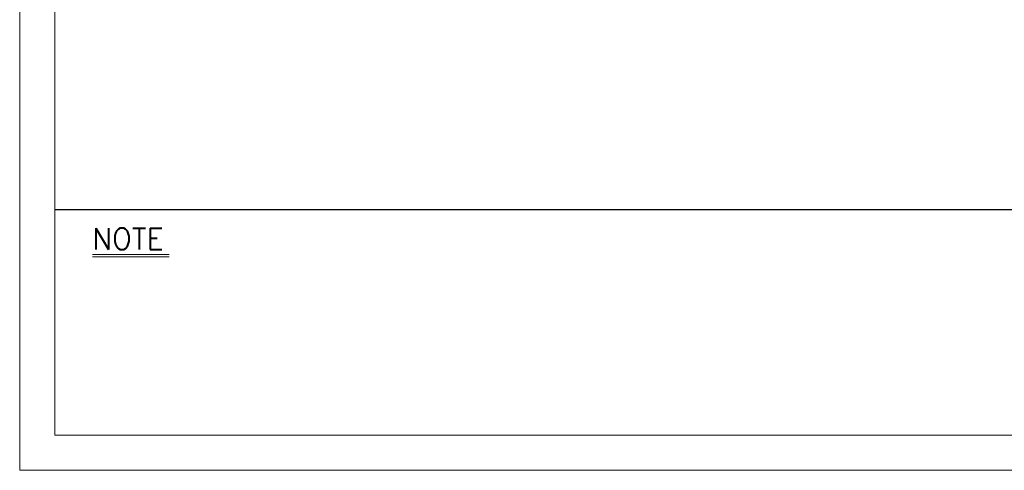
# Model space of a CAD drawing. Header units: millimetres. Extents: x 46891 to 51038, y 6223 to 10291.
# Tile 1 of 6: x 48547 to 49377, y 8529 to 8909. Entities that reach past the tile are written whole.
import ezdxf

# ---------------------------------------------------------------- set-up
doc = ezdxf.new("R2010")
doc.units = ezdxf.units.MM
doc.header["$LTSCALE"] = 0.5
doc.layers.get('0').update_dxf_attribs({"lineweight": 20})
doc.layers.add('3', color=3, linetype='Continuous')
doc.layers.add('4', color=4, linetype='Continuous', lineweight=13)
doc.styles.add('DSR TEXT', font='romans.shx', dxfattribs={"bigfont": 'whgtxt.shx'})

# ---------------------------------------------------------------- blocks, each defined once
blk = doc.blocks.new('A$C13F00394')
for p, q in [((-202.34, 25.67), (-191.42, 25.67)), ((-202.34, 25.3), (-191.42, 25.3))]:
    blk.add_line(p, q)
at = {"layer": '3'}
blk.add_line((0, 32), (-207.68, 32), dxfattribs=at)
at = {"layer": '4', "color": 0, "style": 'DSR TEXT'}
blk.add_text('NOTE', height=3, dxfattribs=at).set_placement((-202.39, 26.38))
blk = doc.blocks.new('A$C1C1952E1')
at = {"color": 1}
blk.add_lwpolyline([(0, 0), (420, 0), (420, 297), (0, 297)], close=True, dxfattribs=at)
at = {"color": 3}
blk.add_lwpolyline([(5, 5), (415, 5), (415, 292), (5, 292)], close=True, dxfattribs=at)

msp = doc.modelspace()

# ---------------------------------------------------------------- block references
at = {"xscale": 5.931900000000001, "yscale": 5.931900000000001, "zscale": 5.931900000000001}
for name, p in [('A$C1C1952E1', (48546.67132, 8528.99552)), ('A$C13F00394', (49808.28288, 8558.65502))]:
    msp.add_blockref(name, p, dxfattribs=at)

doc.saveas('drawing.dxf')
